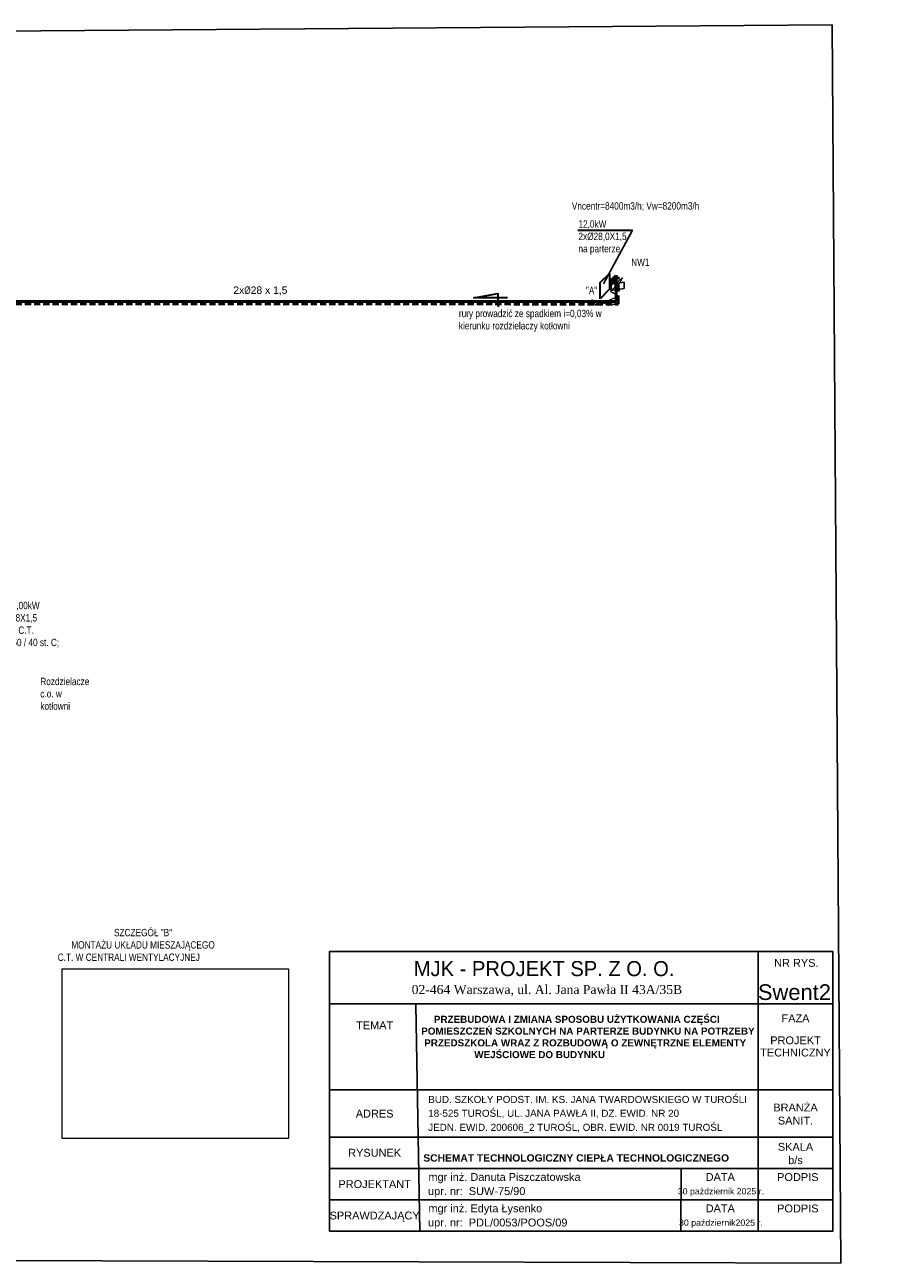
# Model space of a CAD drawing. Header units: millimetres. Extents: x 1991781 to 2007096, y -651498 to -645461.
# Tile 2 of 3: x 1996240 to 2000374, y -651498 to -645461. Entities that reach past the tile are written whole.
import ezdxf
from ezdxf.enums import TextEntityAlignment as Align
from ezdxf.lldxf.tags import DXFTag

# ---------------------------------------------------------------- set-up
doc = ezdxf.new("R2010")
doc.units = ezdxf.units.MM
doc.linetypes.add('06.1_610_A_001_00$0$211_GRY_PW_KN_A_REINFORCEMENT OF THE FLOOR P.H-2.1_20140321$0$DASHED2', pattern=[9.525, 6.35, -3.175])
doc.linetypes.add('DASHED', pattern=[0.75, 0.5, -0.25])
for name, color, linetype, lineweight in [('!!!HYDRANTY WEWN.', 8, 'Continuous', 0), ('_IS_C.T.', 30, 'Continuous', 35), ('_IS_woda_opis', 7, 'Continuous', 25), ('A_opisy', 81, 'Continuous', 13), ('C.T._ZAS', 232, 'Continuous', 50), ('C.T.POW', 232, '06.1_610_A_001_00$0$211_GRY_PW_KN_A_REINFORCEMENT OF THE FLOOR P.H-2.1_20140321$0$DASHED2', 50), ('cienkie', 8, 'Continuous', 18)]:
    doc.layers.add(name, color=color, linetype=linetype, lineweight=lineweight)
doc.layers.add('E_TABLICZKA', color=100, linetype='Continuous')
doc.layers.add('IS_Opisy_działek_Therm', color=7, linetype='SOLID', true_color=0x000000)
doc.styles.add('Arial', font='arial.shx', dxfattribs={"width": 1.4})
doc.styles.add('GENERATED_STYLE_4', font='arialbd.ttf')
doc.styles.add('st1', font='arial.ttf')
doc.styles.add('STIL16', font='arial.ttf')
doc.styles.add('STIL32', font='times.ttf')
doc.styles.add('STIL32_F', font='framd.ttf')
tags = doc.linetypes.add('SOLID', pattern=[10, 10, 0]).pattern_tags.tags
tags[6:7] = [DXFTag(74, 4), DXFTag(75, 0), DXFTag(340, '0'), DXFTag(46, 0.0), DXFTag(50, 0.0), DXFTag(44, 0.0), DXFTag(45, 0.0)]
tags[4:5] = [DXFTag(74, 4), DXFTag(75, 0), DXFTag(340, '0'), DXFTag(46, 0.0), DXFTag(50, 0.0), DXFTag(44, 0.0), DXFTag(45, 0.0)]
picture_1 = doc.add_image_def('image1.jpg', size_in_pixel=(2048, 1536))

msp = doc.modelspace()

# ---------------------------------------------------------------- hatches: boundary and pattern name
at = {"layer": '_IS_C.T.', "linetype": 'Continuous', "ltscale": 5}
h = msp.add_hatch(color=256, dxfattribs=at)
h.dxf.hatch_style = 1
h.paths.add_polyline_path([(1999128, -646753.9), (1999128, -646750.9), (1999122.8, -646751.7), (1999122.8, -646754.6)])
h.paths.add_polyline_path([(1999135.4, -646752.9), (1999135.4, -646749.7), (1999128, -646750.9), (1999128, -646753.9)])
h.paths.add_polyline_path([(1999139.1, -646752.4), (1999139.1, -646749.1), (1999135.4, -646749.7), (1999135.4, -646752.9)])

# ---------------------------------------------------------------- linework, layer by layer
at = {"layer": '_IS_C.T.', "color": 0, "linetype": 'Continuous', "ltscale": 5}
msp.add_line((1998938.4, -646461.6), (1999203.9, -646461.6), dxfattribs=at)
at = {"layer": '_IS_C.T.', "color": 0, "linetype": 'SOLID', "lineweight": 25}
msp.add_line((1999204.2, -646461.1), (1999063.1, -646723.8), dxfattribs=at)
at = {"layer": '_IS_C.T.', "color": 7, "linetype": 'Continuous', "lineweight": 25, "ltscale": 5}
for p, q in [((1999100.6, -646755.1, 8.6), (1999100.7, -646724.7, -3.7)), ((1999100.6, -646755.1), (1999163, -646745.5)), ((1999100.7, -646724.7), (1999163.1, -646715.1)), ((1999119.4, -646752.2, 7.4), (1999119.5, -646721.8, -4.9)), ((1999138, -646749.3, 7.7), (1999138, -646719, -4.6)), ((1999163, -646745.5, 6.4), (1999163.1, -646715.1, -5.9))]:
    msp.add_line(p, q, dxfattribs=at)
at = {"layer": '_IS_C.T.', "color": 50, "linetype": 'Continuous', "ltscale": 5, "elevation": 31.8}
msp.add_lwpolyline([(1999046.6, -646795.9), (1999046.6, -646717.6), (1999091.8, -646672.4), (1999091.8, -646749.1), (1999046.6, -646795.9)], dxfattribs=at)
at = {"layer": '_IS_C.T.', "color": 0}
msp.add_lwpolyline([(1998594.5, -646791.1), (1998430.2, -646791.1), (1998547.5, -646771.1), (1998549.6, -646835.4)], dxfattribs=at)
at = {"layer": '_IS_C.T.', "linetype": 'Continuous', "ltscale": 5, "elevation": -19.1}
msp.add_lwpolyline([(1999122.8, -646751.7), (1999139.1, -646749.1), (1999139.1, -646752.4), (1999122.8, -646754.6), (1999122.8, -646751.7)], dxfattribs=at)
at = {"layer": '_IS_woda_opis'}
for p, q in [((1991781.2, -645525), (2000177.7, -645460.5)), ((2000177.7, -645460.5), (2000220.7, -651497.8)), ((2000220.7, -651497.8), (1991797.1, -651468.9))]:
    msp.add_line(p, q, dxfattribs=at)
at = {"layer": 'A_opisy', "color": 0, "linetype": 'ByBlock', "lineweight": 25}
for p, q in [((1999817.8, -650442.9), (1999817.8, -649977.8)), ((1997726.6, -650232.6), (2000181.1, -650232.6)), ((1998147.9, -650238.2), (1998166.4, -651341.6)), ((1999817.8, -650289.9), (1999817.8, -651341.6)), ((1997726.6, -650653.3), (2000181.1, -650653.3)), ((1997726.6, -650882.7), (2000181.1, -650882.7)), ((1997726.6, -651035.7), (2000181.1, -651035.7)), ((1999442.1, -651033.4), (1999440.2, -651341.6)), ((1997726.6, -651188.7), (2000181.1, -651188.7)), ((1997726.6, -651188.7), (2000181.1, -651188.7))]:
    msp.add_line(p, q, dxfattribs=at)
msp.add_lwpolyline([(1997726.6, -651341.6), (2000181.1, -651341.6), (2000181.1, -649977.8), (1997726.6, -649977.8)], close=True, dxfattribs=at)
at = {"layer": 'C.T._ZAS', "linetype": 'DASHED', "ltscale": 80}
msp.add_line((1999123.7, -646683.6), (1999086.1, -646721.2), dxfattribs=at)
at = {"layer": 'C.T._ZAS', "linetype": 'Continuous', "ltscale": 5}
for p, q in [((1999125.4, -646809.6), (1999125.2, -646680.7)), ((1995326, -646810.2), (1999124.3, -646809.9))]:
    msp.add_line(p, q, dxfattribs=at)
at = {"layer": 'C.T.POW', "linetype": 'Continuous', "ltscale": 5}
msp.add_line((1999134.2, -646690.6), (1999095.3, -646729.5), dxfattribs=at)
at = {"layer": 'C.T.POW', "linetype": 'DASHED', "ltscale": 80}
msp.add_line((1999134.4, -646820.6), (1999134.4, -646689), dxfattribs=at)
at = {"layer": 'C.T.POW', "linetype": 'DASHED', "ltscale": 60}
msp.add_line((1995295.2, -646820.6), (1999134.4, -646821.9), dxfattribs=at)
at = {"layer": 'cienkie', "color": 0}
msp.add_lwpolyline([(1999097.1, -646718.2), (1999117.7, -646688.6), (1999124.2, -646719.5), (1999153.9, -646693.7), (1999143.5, -646715.6), (1999097.1, -646759.4), (1999137.1, -646783.9), (1999080.3, -646807.1), (1999138.4, -646821.3), (1999090.6, -646829), (1999035.2, -646805.8), (1999024.8, -646829), (1999005.5, -646799.4)], dxfattribs=at)

# ---------------------------------------------------------------- texts
at = {"layer": '_IS_C.T.', "color": 0, "linetype": 'Continuous', "ltscale": 5, "char_height": 36, "attachment_point": 1, "style": 'Arial'}
for s, width, insert in [('{\\W0.8;Vncentr=8400m3/h; Vw=8200m3/h}', 744.036, (1998908.4, -646325.6)), ('{\\W0.8;12,0kW\\P2x%%C28,0X1,5\\Pna parterze}', 215.352, (1998940.8, -646413.9)), ('{\\W0.8;NW1}', 216.695, (1999198, -646600, 31.8)), ('{\\W0.8;"A"}', 216.695, (1998977.3, -646737.8, 45.9)), ('{\\W0.8;rury prowadzić ze spadkiem i=0,03% w kierunku rozdzielaczy kotłowni}', 744.036, (1998357.4, -646849.8)), ('\\pi274.4892;{\\W0.8;SZCZEGÓŁ "A"\\P\\pi66.21012;SCHEMAT ZASILANIA NAGRZEWNIC-fabrycznie izolowany i zabudowany w centrali }', 828.708, (1994854.9, -649705.7)), ('\\pi274.4892;{\\W0.8;SZCZEGÓŁ "B"\\P\\pi66.21012;MONTAŻU UKŁADU MIESZAJĄCEGO C.T. W CENTRALI WENTYLACYJNEJ}', 828.708, (1996400.7, -649868))]:
    msp.add_mtext_dynamic_manual_height_columns(s, width=width, gutter_width=80, heights=[0], dxfattribs=dict(at, insert=insert))
at = {"layer": '_IS_C.T.', "color": 7, "linetype": 'Continuous', "ltscale": 5, "char_height": 36, "attachment_point": 1, "style": 'Arial'}
for s, width, insert in [('\\A1;{\\W0.8;Q=12,00kW\\P2x%%C28X1,5\\PPION C.T.\\Ppar. 50 / 40 st. C; }', 646.755, (1996098.9, -648273.5)), ('{\\W0.8;Rozdzielacze c.o. w kotłowni}', 215.352, (1996315.6, -648643.8))]:
    msp.add_mtext_dynamic_manual_height_columns(s, width=width, gutter_width=80, heights=[0], dxfattribs=dict(at, insert=insert))
at = {"layer": 'A_opisy', "color": 0, "linetype": 'ByBlock', "lineweight": 25}
for s, height, style, p in [('MJK - PROJEKT SP. Z O. O. ', 73.428, 'STIL32_F', (1998786.8, -650098.3)), ('NR RYS.', 38.24, 'st1', (2000003.5, -650052.6)), ('02-464 Warszawa, ul. Al. Jana Pawła II 43A/35B', 44.057, 'STIL32', (1998786.8, -650185.5)), ('Swent2', 76.49, 'st1', (1999994.3, -650214.5)), ('DATA', 38.24, 'st1', (1999632.6, -651096.3)), ('PODPIS', 38.24, 'st1', (2000010.8, -651096.9)), ('30 pażdziernik 2025 r.', 30.595, 'st1', (1999635.7, -651162.3)), ('DATA', 38.24, 'st1', (1999632.6, -651249.3)), ('PODPIS', 38.24, 'st1', (2000010.8, -651249.9)), ('30 październik2025 r.', 30.595, 'st1', (1999635.7, -651315.3))]:
    msp.add_text(s, height=height, dxfattribs=dict(at, style=style)).set_placement(p, align=Align.CENTER)
at = {"layer": 'A_opisy', "color": 0, "linetype": 'ByBlock', "lineweight": 25, "style": 'st1'}
for s, height, p in [('TEMAT', 38.24, (1997946.5, -650337.8)), ('FAZA', 38.24, (1999999.5, -650304.2)), ('PROJEKT', 38.24, (1999999.5, -650411.1)), ('TECHNICZNY', 38.24, (1999999.5, -650470.7)), ('ADRES', 38.24, (1997946.5, -650768.7)), ('BRANŻA', 38.24, (1999999.5, -650738.6)), ('SANIT.', 38.24, (1999999.5, -650802.5)), ('RYSUNEK', 38.24, (1997946.5, -650959.2)), ('SKALA', 38.24, (1999999.5, -650930.3)), ('b/s', 38.24, (1999999.5, -650995.4)), ('PROJEKTANT', 38.24, (1997946.5, -651112.2)), ('SPRAWDZAJĄCY', 38.244, (1997946.5, -651265.2))]:
    msp.add_text(s, height=height, dxfattribs=at).set_placement(p, align=Align.MIDDLE_CENTER)
at = {"layer": 'A_opisy', "color": 0, "linetype": 'ByBlock', "lineweight": 25}
for s, height, style, p in [('BUD. SZKOŁY PODST. IM. KS. JANA TWARDOWSKIEGO W TUROŚLI', 34.419, 'STIL16', (1998207.9, -650716.5)), ('18-525 TUROŚL, UL. JANA PAWŁA II, DZ. EWID. NR 20', 34.419, 'STIL16', (1998207.9, -650784)), ('JEDN. EWID. 200606_2 TUROŚL, OBR. EWID. NR 0019 TUROŚL', 34.419, 'STIL16', (1998207.9, -650852.6)), ('mgr inż. Danuta Piszczatowska', 38.244, 'st1', (1998208.8, -651096.3)), ('upr. nr:  SUW-75/90', 38.244, 'st1', (1998206.9, -651165.4)), ('mgr inż. Edyta Łysenko', 38.244, 'st1', (1998208.8, -651249.3)), ('upr. nr:  PDL/0053/POOS/09', 38.244, 'st1', (1998206.9, -651318.4))]:
    msp.add_text(s, height=height, dxfattribs=dict(at, style=style)).set_placement(p)
at = {"layer": 'A_opisy', "color": 0, "linetype": 'ByBlock', "lineweight": 25, "insert": (1998166.4, -650291.5), "char_height": 32.507, "attachment_point": 1, "style": 'st1'}
msp.add_mtext_dynamic_manual_height_columns('\\pi68.93896;{\\fArial|b1|i0|c238|p34;\\H1.0588x;PRZEBUDOWA I ZMIANA SPOSOBU UŻYTKOWANIA CZĘŚCI \\P\\pi7.32164;POMIESZCZEŃ SZKOLNYCH NA PARTERZE BUDYNKU NA POTRZEBY \\P\\pi22.03073;PRZEDSZKOLA WRAZ Z ROZBUDOWĄ O ZEWNĘTRZNE ELEMENTY \\P\\pi265.90934;WEJŚCIOWE DO BUDYNKU}', width=1651.407, gutter_width=184.1, heights=[361.7], dxfattribs=at)
at = {"layer": 'E_TABLICZKA', "color": 18, "true_color": 0x000000, "style": 'GENERATED_STYLE_4'}
msp.add_text('SCHEMAT TECHNOLOGICZNY CIEPŁA TECHNOLOGICZNEGO', height=35.855, dxfattribs=at).set_placement((1998184, -651002.5))
at = {"layer": 'IS_Opisy_działek_Therm', "color": 0, "insert": (1997521, -646779), "char_height": 36.042, "attachment_point": 9}
msp.add_mtext('{\\fArial|b0|i0|c238|p34;2x\\Farial|c238;\\W0.8;%%C\\fArial|b0|i0|c238|p34;\\W1;28 x 1,5}', dxfattribs=at)

# ---------------------------------------------------------------- pictures from other files: only their frames are drawn
at = {"layer": '!!!HYDRANTY WEWN.', "color": 7, "lineweight": 0, "true_color": 0xffffff}
image = msp.add_image(picture_1, insert=(1996422.5, -650889.5), size_in_units=(1103.4, 827.5), dxfattribs=at)
image.dxf.flags = 7

doc.saveas('drawing.dxf')
